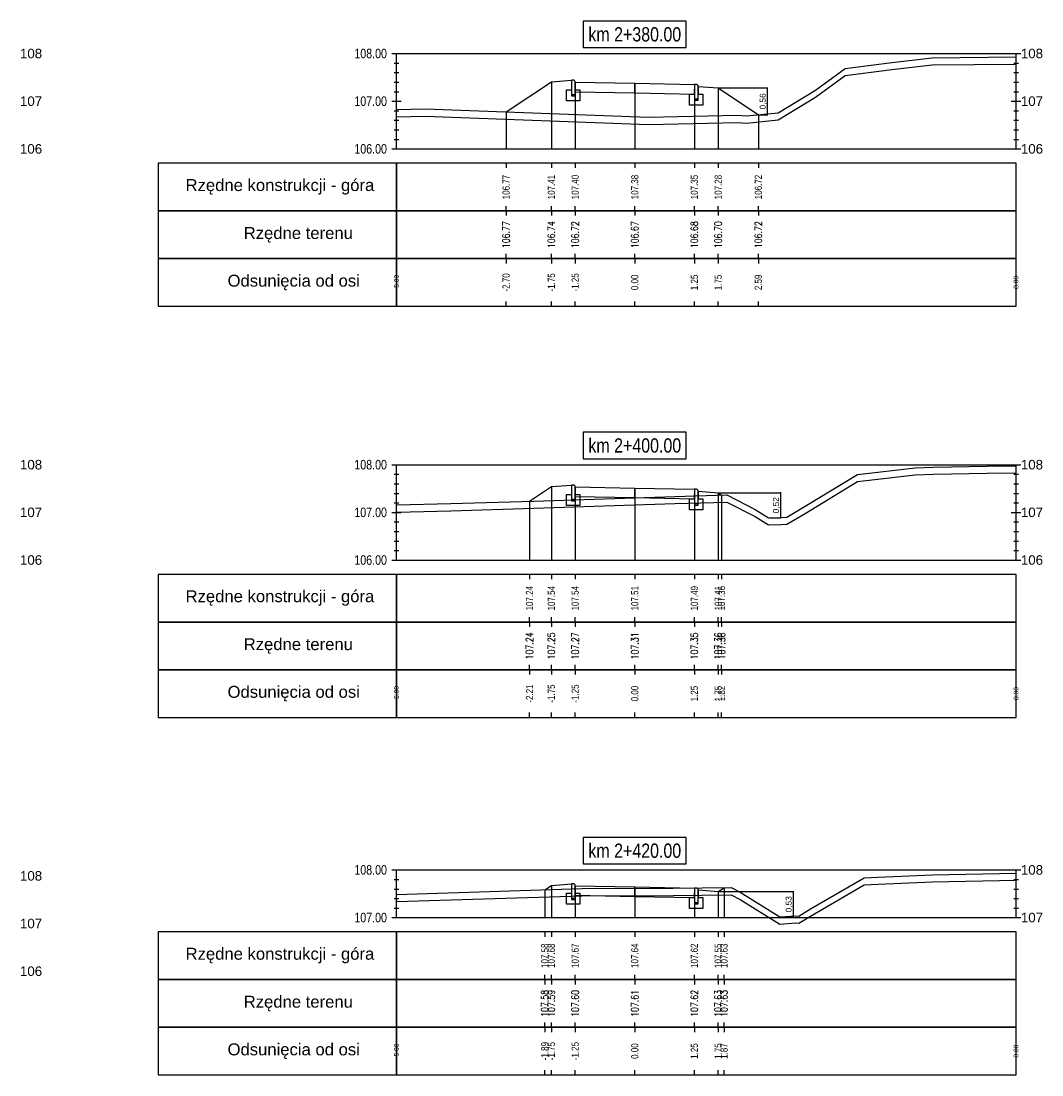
# Model space of a CAD drawing. Extents: x 7537626 to 7538805, y 5722894 to 5725486.
# Tile 24 of 90: x 7538135 to 7538156, y 5725387 to 5725409. Entities that reach past the tile are written whole.
import ezdxf

# ---------------------------------------------------------------- set-up
doc = ezdxf.new("R2010")
doc.units = 0
doc.header["$PDMODE"] = 35
doc.header["$PDSIZE"] = 0.3
for name, color, linetype in [('C-DROGI-PROFILE', 7, 'Continuous'), ('C-DROGI-PROFILE-ETYKIETY', 7, 'Continuous'), ('C-DROGI-PRZEKROJE-ETYKIETY', 7, 'Continuous'), ('C-POPRZECZKA-przekrój', 2, 'Continuous'), ('C-POPRZECZKA-widok', 1, 'Continuous')]:
    doc.layers.add(name, color=color, linetype=linetype)
for name, color, linetype, true_color in [('C-humus', 7, 'Continuous', 0x003df5), ('C-Teren', 7, 'Continuous', 0x005716), ('poprzeczki', 7, 'Continuous', 0x0000d6)]:
    doc.layers.add(name, color=color, linetype=linetype, true_color=true_color)
doc.styles.add('2mm08', font='arial.ttf', dxfattribs={"width": 0.8})
doc.styles.add('opis_50', font='arial.ttf', dxfattribs={"height": 0.125})
doc.styles.get("Standard").update_dxf_attribs({"font": 'arial.ttf'})
doc.dimstyles.new('OPIS_50', dxfattribs={"dimscale": 0.5, "dimtxt": 0.125, "dimasz": 0.25, "dimexe": 0.1, "dimexo": 0.15, "dimgap": 0.1, "dimtad": 1, "dimzin": 0, "dimtxsty": 'opis_50', "dimblk": 'ARCHTICK', "dimcen": 0.15, "dimdle": 0.1, "dimaunit": 2, "dimadec": 4, "dimazin": 0, "dimtfac": 1, "dimtmove": 0, "dimatfit": 3, "dimfxl": 1, "dimarcsym": 0})

# ---------------------------------------------------------------- blocks, each defined once
blk = doc.blocks.new('_ArchTick')
at = {"color": 0, "linetype": 'ByBlock', "const_width": 0.15}
blk.add_lwpolyline([(-0.5, -0.5), (0.5, 0.5)], dxfattribs=at)
blk = doc.blocks.new('*D118')
at = {"layer": 'Defpoints', "color": 0, "transparency": 16777216}
for p in [(7538149.601, 5725407.609), (7538150.444, 5725407.047), (7538150.632, 5725407.047)]:
    blk.add_point(p, dxfattribs=at)
at = {"layer": 'poprzeczki', "color": 0, "lineweight": -2, "transparency": 16777216}
for p, q in [((7538149.616, 5725407.609), (7538150.642, 5725407.609)), ((7538150.632, 5725407.619), (7538150.632, 5725407.037)), ((7538150.459, 5725407.047), (7538150.642, 5725407.047))]:
    blk.add_line(p, q, dxfattribs=at)
at = {"layer": 'poprzeczki', "color": 0, "lineweight": -2, "transparency": 16777216, "xscale": 0.025, "yscale": 0.025, "zscale": 0.025}
for p, rotation in [((7538150.632, 5725407.609), 90), ((7538150.632, 5725407.047), 270)]:
    blk.add_blockref('_ArchTick', p, dxfattribs=dict(at, rotation=rotation))
at = {"layer": 'poprzeczki', "color": 0, "transparency": 16777216, "insert": (7538150.547, 5725407.328), "char_height": 0.125, "attachment_point": 5, "rotation": 90, "style": 'opis_50'}
blk.add_mtext('0,56', dxfattribs=at)
blk = doc.blocks.new('*D119')
at = {"layer": 'Defpoints', "color": 0, "transparency": 16777216}
for p in [(7538149.601, 5725399.118), (7538150.659, 5725398.594), (7538150.91, 5725398.594)]:
    blk.add_point(p, dxfattribs=at)
at = {"layer": 'poprzeczki', "color": 0, "lineweight": -2, "transparency": 16777216}
for p, q in [((7538149.616, 5725399.118), (7538150.92, 5725399.118)), ((7538150.91, 5725399.128), (7538150.91, 5725398.584)), ((7538150.674, 5725398.594), (7538150.92, 5725398.594))]:
    blk.add_line(p, q, dxfattribs=at)
at = {"layer": 'poprzeczki', "color": 0, "lineweight": -2, "transparency": 16777216, "xscale": 0.025, "yscale": 0.025, "zscale": 0.025}
for p, rotation in [((7538150.91, 5725399.118), 90), ((7538150.91, 5725398.594), 270)]:
    blk.add_blockref('_ArchTick', p, dxfattribs=dict(at, rotation=rotation))
at = {"layer": 'poprzeczki', "color": 0, "transparency": 16777216, "insert": (7538150.825, 5725398.856), "char_height": 0.125, "attachment_point": 5, "rotation": 90, "style": 'opis_50'}
blk.add_mtext('0,52', dxfattribs=at)
blk = doc.blocks.new('*D120')
at = {"layer": 'Defpoints', "color": 0, "transparency": 16777216}
for p in [(7538149.601, 5725390.752), (7538150.891, 5725390.22), (7538151.175, 5725390.22)]:
    blk.add_point(p, dxfattribs=at)
at = {"layer": 'poprzeczki', "color": 0, "lineweight": -2, "transparency": 16777216}
for p, q in [((7538149.616, 5725390.752), (7538151.185, 5725390.752)), ((7538151.175, 5725390.762), (7538151.175, 5725390.21)), ((7538150.906, 5725390.22), (7538151.185, 5725390.22))]:
    blk.add_line(p, q, dxfattribs=at)
at = {"layer": 'poprzeczki', "color": 0, "lineweight": -2, "transparency": 16777216, "xscale": 0.025, "yscale": 0.025, "zscale": 0.025}
for p, rotation in [((7538151.175, 5725390.752), 90), ((7538151.175, 5725390.22), 270)]:
    blk.add_blockref('_ArchTick', p, dxfattribs=dict(at, rotation=rotation))
at = {"layer": 'poprzeczki', "color": 0, "transparency": 16777216, "insert": (7538151.09, 5725390.486), "char_height": 0.125, "attachment_point": 5, "rotation": 90, "style": 'opis_50'}
blk.add_mtext('0,53', dxfattribs=at)

msp = doc.modelspace()

# ---------------------------------------------------------------- linework, layer by layer
at = {"layer": 'C-DROGI-PROFILE', "color": 7, "linetype": 'Continuous', "lineweight": -3}
for p, q in [((7538145.151, 5725406.031), (7538145.151, 5725405.931)), ((7538146.101, 5725406.031), (7538146.101, 5725405.931)), ((7538146.601, 5725406.031), (7538146.601, 5725405.931)), ((7538147.851, 5725406.031), (7538147.851, 5725405.931)), ((7538149.101, 5725406.031), (7538149.101, 5725405.931)), ((7538149.601, 5725406.031), (7538149.601, 5725405.931)), ((7538150.444, 5725406.031), (7538150.444, 5725405.931)), ((7538145.151, 5725405.031), (7538145.151, 5725405.131)), ((7538146.101, 5725405.031), (7538146.101, 5725405.131)), ((7538146.601, 5725405.031), (7538146.601, 5725405.131)), ((7538147.851, 5725405.031), (7538147.851, 5725405.131)), ((7538149.101, 5725405.031), (7538149.101, 5725405.131)), ((7538149.601, 5725405.031), (7538149.601, 5725405.131)), ((7538150.444, 5725405.031), (7538150.444, 5725405.131)), ((7538145.151, 5725405.031), (7538145.151, 5725404.931)), ((7538146.101, 5725405.031), (7538146.101, 5725404.931)), ((7538146.601, 5725405.031), (7538146.601, 5725404.931)), ((7538147.851, 5725405.031), (7538147.851, 5725404.931)), ((7538149.101, 5725405.031), (7538149.101, 5725404.931)), ((7538149.601, 5725405.031), (7538149.601, 5725404.931)), ((7538150.444, 5725405.031), (7538150.444, 5725404.931)), ((7538145.151, 5725404.031), (7538145.151, 5725404.131)), ((7538145.151, 5725404.031), (7538145.151, 5725403.931)), ((7538146.101, 5725404.031), (7538146.101, 5725404.131)), ((7538146.101, 5725404.031), (7538146.101, 5725403.931)), ((7538146.601, 5725404.031), (7538146.601, 5725404.131)), ((7538146.601, 5725404.031), (7538146.601, 5725403.931)), ((7538147.851, 5725404.031), (7538147.851, 5725404.131)), ((7538147.851, 5725404.031), (7538147.851, 5725403.931)), ((7538149.101, 5725404.031), (7538149.101, 5725404.131)), ((7538149.101, 5725404.031), (7538149.101, 5725403.931)), ((7538149.601, 5725404.031), (7538149.601, 5725404.131)), ((7538149.601, 5725404.031), (7538149.601, 5725403.931)), ((7538150.444, 5725404.031), (7538150.444, 5725404.131)), ((7538150.444, 5725404.031), (7538150.444, 5725403.931)), ((7538145.151, 5725403.031), (7538145.151, 5725403.131)), ((7538146.101, 5725403.031), (7538146.101, 5725403.131)), ((7538146.601, 5725403.031), (7538146.601, 5725403.131)), ((7538147.851, 5725403.031), (7538147.851, 5725403.131)), ((7538149.101, 5725403.031), (7538149.101, 5725403.131)), ((7538149.601, 5725403.031), (7538149.601, 5725403.131)), ((7538150.444, 5725403.031), (7538150.444, 5725403.131)), ((7538145.642, 5725397.406), (7538145.642, 5725397.306)), ((7538146.101, 5725397.406), (7538146.101, 5725397.306)), ((7538146.601, 5725397.406), (7538146.601, 5725397.306)), ((7538147.851, 5725397.406), (7538147.851, 5725397.306)), ((7538149.101, 5725397.406), (7538149.101, 5725397.306)), ((7538149.601, 5725397.406), (7538149.601, 5725397.306)), ((7538149.671, 5725397.406), (7538149.671, 5725397.306)), ((7538145.642, 5725396.406), (7538145.642, 5725396.506)), ((7538146.101, 5725396.406), (7538146.101, 5725396.506)), ((7538146.601, 5725396.406), (7538146.601, 5725396.506)), ((7538147.851, 5725396.406), (7538147.851, 5725396.506)), ((7538149.101, 5725396.406), (7538149.101, 5725396.506)), ((7538149.601, 5725396.406), (7538149.601, 5725396.506)), ((7538149.671, 5725396.406), (7538149.671, 5725396.506)), ((7538145.642, 5725396.406), (7538145.642, 5725396.306)), ((7538146.101, 5725396.406), (7538146.101, 5725396.306)), ((7538146.601, 5725396.406), (7538146.601, 5725396.306)), ((7538147.851, 5725396.406), (7538147.851, 5725396.306)), ((7538149.101, 5725396.406), (7538149.101, 5725396.306)), ((7538149.601, 5725396.406), (7538149.601, 5725396.306)), ((7538149.671, 5725396.406), (7538149.671, 5725396.306)), ((7538145.642, 5725395.406), (7538145.642, 5725395.506)), ((7538145.642, 5725395.406), (7538145.642, 5725395.306)), ((7538146.101, 5725395.406), (7538146.101, 5725395.506)), ((7538146.101, 5725395.406), (7538146.101, 5725395.306)), ((7538146.601, 5725395.406), (7538146.601, 5725395.506)), ((7538146.601, 5725395.406), (7538146.601, 5725395.306)), ((7538147.851, 5725395.406), (7538147.851, 5725395.506)), ((7538147.851, 5725395.406), (7538147.851, 5725395.306)), ((7538149.101, 5725395.406), (7538149.101, 5725395.506)), ((7538149.101, 5725395.406), (7538149.101, 5725395.306)), ((7538149.601, 5725395.406), (7538149.601, 5725395.506)), ((7538149.601, 5725395.406), (7538149.601, 5725395.306)), ((7538149.671, 5725395.406), (7538149.671, 5725395.506)), ((7538149.671, 5725395.406), (7538149.671, 5725395.306)), ((7538145.642, 5725394.406), (7538145.642, 5725394.506)), ((7538146.101, 5725394.406), (7538146.101, 5725394.506)), ((7538146.601, 5725394.406), (7538146.601, 5725394.506)), ((7538147.851, 5725394.406), (7538147.851, 5725394.506)), ((7538149.101, 5725394.406), (7538149.101, 5725394.506)), ((7538149.601, 5725394.406), (7538149.601, 5725394.506)), ((7538149.671, 5725394.406), (7538149.671, 5725394.506)), ((7538145.963, 5725389.906), (7538145.963, 5725389.806)), ((7538146.101, 5725389.906), (7538146.101, 5725389.806)), ((7538146.601, 5725389.906), (7538146.601, 5725389.806)), ((7538147.851, 5725389.906), (7538147.851, 5725389.806)), ((7538149.101, 5725389.906), (7538149.101, 5725389.806)), ((7538149.601, 5725389.906), (7538149.601, 5725389.806)), ((7538149.724, 5725389.906), (7538149.724, 5725389.806)), ((7538145.963, 5725388.906), (7538145.963, 5725389.006)), ((7538145.963, 5725388.906), (7538145.963, 5725388.806)), ((7538146.101, 5725388.906), (7538146.101, 5725389.006)), ((7538146.101, 5725388.906), (7538146.101, 5725388.806)), ((7538146.601, 5725388.906), (7538146.601, 5725389.006)), ((7538146.601, 5725388.906), (7538146.601, 5725388.806)), ((7538147.851, 5725388.906), (7538147.851, 5725389.006)), ((7538147.851, 5725388.906), (7538147.851, 5725388.806)), ((7538149.101, 5725388.906), (7538149.101, 5725389.006)), ((7538149.101, 5725388.906), (7538149.101, 5725388.806)), ((7538149.601, 5725388.906), (7538149.601, 5725389.006)), ((7538149.601, 5725388.906), (7538149.601, 5725388.806)), ((7538149.724, 5725388.906), (7538149.724, 5725389.006)), ((7538149.724, 5725388.906), (7538149.724, 5725388.806)), ((7538145.963, 5725387.906), (7538145.963, 5725388.006)), ((7538145.963, 5725387.906), (7538145.963, 5725387.806)), ((7538146.101, 5725387.906), (7538146.101, 5725388.006)), ((7538146.101, 5725387.906), (7538146.101, 5725387.806)), ((7538146.601, 5725387.906), (7538146.601, 5725388.006)), ((7538146.601, 5725387.906), (7538146.601, 5725387.806)), ((7538147.851, 5725387.906), (7538147.851, 5725388.006)), ((7538147.851, 5725387.906), (7538147.851, 5725387.806)), ((7538149.101, 5725387.906), (7538149.101, 5725388.006)), ((7538149.101, 5725387.906), (7538149.101, 5725387.806)), ((7538149.601, 5725387.906), (7538149.601, 5725388.006)), ((7538149.601, 5725387.906), (7538149.601, 5725387.806)), ((7538149.724, 5725387.906), (7538149.724, 5725388.006)), ((7538149.724, 5725387.906), (7538149.724, 5725387.806)), ((7538145.963, 5725386.906), (7538145.963, 5725387.006)), ((7538146.101, 5725386.906), (7538146.101, 5725387.006)), ((7538146.601, 5725386.906), (7538146.601, 5725387.006)), ((7538147.851, 5725386.906), (7538147.851, 5725387.006)), ((7538149.101, 5725386.906), (7538149.101, 5725387.006)), ((7538149.601, 5725386.906), (7538149.601, 5725387.006)), ((7538149.724, 5725386.906), (7538149.724, 5725387.006))]:
    msp.add_line(p, q, dxfattribs=at)
at = {"layer": 'C-DROGI-PROFILE', "color": 1, "linetype": 'Continuous', "lineweight": -3}
for points in [[(7538142.851, 5725405.031), (7538142.851, 5725406.031), (7538137.851, 5725406.031), (7538137.851, 5725405.031)], [(7538142.851, 5725405.031), (7538155.851, 5725405.031), (7538155.851, 5725406.031), (7538142.851, 5725406.031)], [(7538142.851, 5725404.031), (7538142.851, 5725405.031), (7538137.851, 5725405.031), (7538137.851, 5725404.031)], [(7538142.851, 5725404.031), (7538155.851, 5725404.031), (7538155.851, 5725405.031), (7538142.851, 5725405.031)], [(7538142.851, 5725403.031), (7538142.851, 5725404.031), (7538137.851, 5725404.031), (7538137.851, 5725403.031)], [(7538142.851, 5725403.031), (7538155.851, 5725403.031), (7538155.851, 5725404.031), (7538142.851, 5725404.031)], [(7538142.851, 5725396.406), (7538142.851, 5725397.406), (7538137.851, 5725397.406), (7538137.851, 5725396.406)], [(7538142.851, 5725396.406), (7538155.851, 5725396.406), (7538155.851, 5725397.406), (7538142.851, 5725397.406)], [(7538142.851, 5725395.406), (7538142.851, 5725396.406), (7538137.851, 5725396.406), (7538137.851, 5725395.406)], [(7538142.851, 5725395.406), (7538155.851, 5725395.406), (7538155.851, 5725396.406), (7538142.851, 5725396.406)], [(7538142.851, 5725394.406), (7538142.851, 5725395.406), (7538137.851, 5725395.406), (7538137.851, 5725394.406)], [(7538142.851, 5725394.406), (7538155.851, 5725394.406), (7538155.851, 5725395.406), (7538142.851, 5725395.406)], [(7538142.851, 5725388.906), (7538142.851, 5725389.906), (7538137.851, 5725389.906), (7538137.851, 5725388.906)], [(7538142.851, 5725388.906), (7538155.851, 5725388.906), (7538155.851, 5725389.906), (7538142.851, 5725389.906)], [(7538142.851, 5725387.906), (7538142.851, 5725388.906), (7538137.851, 5725388.906), (7538137.851, 5725387.906)], [(7538142.851, 5725387.906), (7538155.851, 5725387.906), (7538155.851, 5725388.906), (7538142.851, 5725388.906)], [(7538142.851, 5725386.906), (7538142.851, 5725387.906), (7538137.851, 5725387.906), (7538137.851, 5725386.906)], [(7538142.851, 5725386.906), (7538155.851, 5725386.906), (7538155.851, 5725387.906), (7538142.851, 5725387.906)]]:
    msp.add_3dface(points, dxfattribs=at)
at = {"layer": 'C-DROGI-PRZEKROJE-ETYKIETY', "color": 1, "linetype": 'Continuous', "lineweight": -3}
for p, q in [((7538146.101, 5725407.739), (7538146.101, 5725406.331)), ((7538146.601, 5725407.732), (7538146.601, 5725406.331)), ((7538147.851, 5725407.707), (7538147.851, 5725406.331)), ((7538149.101, 5725407.682), (7538149.101, 5725406.331)), ((7538149.601, 5725407.609), (7538149.601, 5725406.331)), ((7538145.151, 5725407.106), (7538145.151, 5725406.331)), ((7538150.444, 5725407.047), (7538150.444, 5725406.331)), ((7538146.101, 5725399.248), (7538146.101, 5725397.706)), ((7538146.601, 5725399.241), (7538146.601, 5725397.706)), ((7538147.851, 5725399.216), (7538147.851, 5725397.706)), ((7538149.101, 5725399.191), (7538149.101, 5725397.706)), ((7538149.601, 5725399.118), (7538149.601, 5725397.706)), ((7538145.642, 5725398.942), (7538145.642, 5725397.706)), ((7538149.671, 5725399.071), (7538149.671, 5725397.706)), ((7538145.963, 5725390.79), (7538145.963, 5725390.206)), ((7538146.101, 5725390.882), (7538146.101, 5725390.206)), ((7538146.601, 5725390.876), (7538146.601, 5725390.206)), ((7538147.851, 5725390.851), (7538147.851, 5725390.206)), ((7538149.101, 5725390.826), (7538149.101, 5725390.206)), ((7538149.601, 5725390.752), (7538149.601, 5725390.206)), ((7538149.724, 5725390.834), (7538149.724, 5725390.206))]:
    msp.add_line(p, q, dxfattribs=at)
at = {"layer": 'C-humus'}
for p, q in [((7538152.268, 5725407.871), (7538153.241, 5725407.996)), ((7538153.241, 5725407.996), (7538154.088, 5725408.092)), ((7538154.088, 5725408.092), (7538155.851, 5725408.11)), ((7538151.645, 5725407.416), (7538152.268, 5725407.871)), ((7538150.86, 5725406.939), (7538151.645, 5725407.416)), ((7538142.851, 5725407.005), (7538143.453, 5725407.019)), ((7538143.453, 5725407.019), (7538148.139, 5725406.844)), ((7538148.139, 5725406.844), (7538150.006, 5725406.886)), ((7538150.006, 5725406.886), (7538150.199, 5725406.872)), ((7538150.199, 5725406.872), (7538150.86, 5725406.939)), ((7538154.12, 5725399.507), (7538155.241, 5725399.529)), ((7538155.241, 5725399.529), (7538155.851, 5725399.535)), ((7538151.425, 5725398.685), (7538152.525, 5725399.353)), ((7538152.525, 5725399.353), (7538153.734, 5725399.491)), ((7538153.734, 5725399.491), (7538154.12, 5725399.507)), ((7538145.736, 5725398.795), (7538148.692, 5725398.892)), ((7538148.692, 5725398.892), (7538149.784, 5725398.924)), ((7538149.784, 5725398.924), (7538150.38, 5725398.619)), ((7538142.851, 5725398.714), (7538143.991, 5725398.74)), ((7538143.991, 5725398.74), (7538145.736, 5725398.795)), ((7538151.039, 5725398.459), (7538151.425, 5725398.685)), ((7538150.38, 5725398.619), (7538150.659, 5725398.444)), ((7538150.659, 5725398.444), (7538150.924, 5725398.451)), ((7538150.924, 5725398.451), (7538151.039, 5725398.459)), ((7538152.661, 5725390.893), (7538152.956, 5725390.908)), ((7538152.956, 5725390.908), (7538154.1, 5725390.956)), ((7538154.1, 5725390.956), (7538155.851, 5725390.991)), ((7538148.658, 5725390.673), (7538149.876, 5725390.686)), ((7538149.876, 5725390.686), (7538150.065, 5725390.588)), ((7538151.54, 5725390.237), (7538152.661, 5725390.893)), ((7538142.851, 5725390.541), (7538146.745, 5725390.665)), ((7538146.745, 5725390.665), (7538148.658, 5725390.673)), ((7538150.065, 5725390.588), (7538150.891, 5725390.07)), ((7538151.291, 5725390.087), (7538151.54, 5725390.237)), ((7538150.891, 5725390.07), (7538151.229, 5725390.094)), ((7538151.229, 5725390.094), (7538151.291, 5725390.087))]:
    msp.add_line(p, q, dxfattribs=at)
at = {"layer": 'C-POPRZECZKA-przekrój', "color": 2, "linetype": 'Continuous', "lineweight": -3}
for p, q in [((7538145.151, 5725407.106), (7538146.101, 5725407.739)), ((7538146.101, 5725407.739), (7538146.521, 5725407.772)), ((7538146.561, 5725407.772), (7538146.521, 5725407.772)), ((7538146.521, 5725407.772), (7538146.521, 5725407.442)), ((7538146.566, 5725407.772), (7538146.561, 5725407.772)), ((7538146.575, 5725407.77), (7538146.566, 5725407.772)), ((7538146.583, 5725407.765), (7538146.575, 5725407.77)), ((7538146.589, 5725407.761), (7538146.583, 5725407.765)), ((7538146.593, 5725407.755), (7538146.589, 5725407.761)), ((7538146.598, 5725407.748), (7538146.593, 5725407.755)), ((7538146.6, 5725407.74), (7538146.598, 5725407.748)), ((7538146.601, 5725407.732), (7538146.6, 5725407.74)), ((7538146.601, 5725407.732), (7538147.851, 5725407.707)), ((7538146.601, 5725407.732), (7538146.602, 5725407.532)), ((7538146.601, 5725407.442), (7538146.601, 5725407.732)), ((7538146.601, 5725407.732), (7538146.601, 5725407.572)), ((7538147.851, 5725407.507), (7538147.851, 5725407.707)), ((7538147.851, 5725407.707), (7538149.101, 5725407.682)), ((7538146.421, 5725407.342), (7538146.421, 5725407.572)), ((7538146.421, 5725407.572), (7538146.521, 5725407.572)), ((7538146.521, 5725407.572), (7538146.521, 5725407.472)), ((7538146.601, 5725407.572), (7538146.701, 5725407.572)), ((7538146.602, 5725407.532), (7538147.851, 5725407.507)), ((7538146.701, 5725407.572), (7538146.701, 5725407.342)), ((7538147.851, 5725407.507), (7538149.1, 5725407.482)), ((7538149.001, 5725407.252), (7538149.001, 5725407.482)), ((7538149.001, 5725407.482), (7538149.101, 5725407.482)), ((7538149.101, 5725407.682), (7538149.1, 5725407.482)), ((7538149.141, 5725407.682), (7538149.101, 5725407.682)), ((7538149.101, 5725407.682), (7538149.101, 5725407.352)), ((7538149.101, 5725407.482), (7538149.101, 5725407.382)), ((7538149.146, 5725407.682), (7538149.141, 5725407.682)), ((7538149.155, 5725407.68), (7538149.146, 5725407.682)), ((7538149.163, 5725407.675), (7538149.155, 5725407.68)), ((7538149.169, 5725407.671), (7538149.163, 5725407.675)), ((7538149.173, 5725407.665), (7538149.169, 5725407.671)), ((7538149.178, 5725407.658), (7538149.173, 5725407.665)), ((7538149.18, 5725407.65), (7538149.178, 5725407.658)), ((7538149.181, 5725407.642), (7538149.18, 5725407.65)), ((7538149.181, 5725407.352), (7538149.181, 5725407.642)), ((7538149.181, 5725407.642), (7538149.181, 5725407.482)), ((7538149.181, 5725407.642), (7538149.601, 5725407.609)), ((7538149.181, 5725407.482), (7538149.281, 5725407.482)), ((7538149.281, 5725407.482), (7538149.281, 5725407.252)), ((7538149.601, 5725407.609), (7538150.444, 5725407.047)), ((7538146.701, 5725407.342), (7538146.421, 5725407.342)), ((7538146.521, 5725407.472), (7538146.601, 5725407.472)), ((7538146.521, 5725407.442), (7538146.601, 5725407.442)), ((7538149.101, 5725407.382), (7538149.181, 5725407.382)), ((7538149.101, 5725407.352), (7538149.181, 5725407.352)), ((7538149.281, 5725407.252), (7538149.001, 5725407.252)), ((7538145.642, 5725398.942), (7538146.101, 5725399.248)), ((7538146.101, 5725399.248), (7538146.521, 5725399.281)), ((7538146.421, 5725398.851), (7538146.421, 5725399.081)), ((7538146.421, 5725399.081), (7538146.521, 5725399.081)), ((7538146.561, 5725399.281), (7538146.521, 5725399.281)), ((7538146.521, 5725399.281), (7538146.521, 5725398.951)), ((7538146.521, 5725399.081), (7538146.521, 5725398.981)), ((7538146.566, 5725399.281), (7538146.561, 5725399.281)), ((7538146.575, 5725399.279), (7538146.566, 5725399.281)), ((7538146.583, 5725399.275), (7538146.575, 5725399.279)), ((7538146.589, 5725399.27), (7538146.583, 5725399.275)), ((7538146.593, 5725399.264), (7538146.589, 5725399.27)), ((7538146.598, 5725399.257), (7538146.593, 5725399.264)), ((7538146.6, 5725399.249), (7538146.598, 5725399.257)), ((7538146.601, 5725399.241), (7538146.6, 5725399.249)), ((7538146.601, 5725399.241), (7538147.851, 5725399.216)), ((7538146.601, 5725399.241), (7538146.602, 5725399.041)), ((7538146.601, 5725398.951), (7538146.601, 5725399.241)), ((7538146.601, 5725399.241), (7538146.601, 5725399.081)), ((7538146.601, 5725399.081), (7538146.701, 5725399.081)), ((7538146.701, 5725399.081), (7538146.701, 5725398.851)), ((7538147.851, 5725399.016), (7538147.851, 5725399.216)), ((7538147.851, 5725399.216), (7538149.101, 5725399.191)), ((7538149.101, 5725399.191), (7538149.1, 5725398.991)), ((7538149.141, 5725399.191), (7538149.101, 5725399.191)), ((7538149.101, 5725399.191), (7538149.101, 5725398.861)), ((7538149.146, 5725399.191), (7538149.141, 5725399.191)), ((7538149.155, 5725399.189), (7538149.146, 5725399.191)), ((7538149.163, 5725399.185), (7538149.155, 5725399.189)), ((7538149.169, 5725399.18), (7538149.163, 5725399.185)), ((7538149.173, 5725399.174), (7538149.169, 5725399.18)), ((7538149.178, 5725399.167), (7538149.173, 5725399.174)), ((7538149.18, 5725399.159), (7538149.178, 5725399.167)), ((7538149.181, 5725399.151), (7538149.18, 5725399.159)), ((7538149.181, 5725398.861), (7538149.181, 5725399.151)), ((7538149.181, 5725399.151), (7538149.181, 5725398.991)), ((7538149.181, 5725399.151), (7538149.601, 5725399.118)), ((7538149.601, 5725399.118), (7538149.671, 5725399.071)), ((7538146.521, 5725398.981), (7538146.601, 5725398.981)), ((7538146.521, 5725398.951), (7538146.601, 5725398.951)), ((7538146.602, 5725399.041), (7538147.851, 5725399.016)), ((7538147.851, 5725399.016), (7538149.1, 5725398.991)), ((7538149.001, 5725398.761), (7538149.001, 5725398.991)), ((7538149.001, 5725398.991), (7538149.101, 5725398.991)), ((7538149.101, 5725398.991), (7538149.101, 5725398.891)), ((7538149.101, 5725398.891), (7538149.181, 5725398.891)), ((7538149.101, 5725398.861), (7538149.181, 5725398.861)), ((7538149.181, 5725398.991), (7538149.281, 5725398.991)), ((7538149.281, 5725398.991), (7538149.281, 5725398.761)), ((7538146.701, 5725398.851), (7538146.421, 5725398.851)), ((7538149.281, 5725398.761), (7538149.001, 5725398.761)), ((7538146.101, 5725390.882), (7538146.521, 5725390.916)), ((7538146.561, 5725390.916), (7538146.521, 5725390.916)), ((7538146.521, 5725390.916), (7538146.521, 5725390.586)), ((7538146.566, 5725390.915), (7538146.561, 5725390.916)), ((7538146.575, 5725390.913), (7538146.566, 5725390.915)), ((7538146.583, 5725390.909), (7538146.575, 5725390.913)), ((7538146.589, 5725390.904), (7538146.583, 5725390.909)), ((7538146.593, 5725390.899), (7538146.589, 5725390.904)), ((7538146.598, 5725390.891), (7538146.593, 5725390.899)), ((7538145.963, 5725390.79), (7538146.101, 5725390.882)), ((7538146.421, 5725390.486), (7538146.421, 5725390.716)), ((7538146.421, 5725390.716), (7538146.521, 5725390.716)), ((7538146.521, 5725390.716), (7538146.521, 5725390.616)), ((7538146.6, 5725390.883), (7538146.598, 5725390.891)), ((7538146.601, 5725390.876), (7538146.6, 5725390.883)), ((7538146.601, 5725390.876), (7538147.851, 5725390.851)), ((7538146.601, 5725390.876), (7538146.602, 5725390.676)), ((7538146.601, 5725390.586), (7538146.601, 5725390.876)), ((7538146.601, 5725390.876), (7538146.601, 5725390.716)), ((7538146.601, 5725390.716), (7538146.701, 5725390.716)), ((7538146.602, 5725390.676), (7538147.851, 5725390.651)), ((7538146.701, 5725390.716), (7538146.701, 5725390.486)), ((7538147.851, 5725390.651), (7538147.851, 5725390.851)), ((7538147.851, 5725390.851), (7538149.101, 5725390.826)), ((7538149.101, 5725390.826), (7538149.1, 5725390.626)), ((7538149.141, 5725390.826), (7538149.101, 5725390.826)), ((7538149.101, 5725390.826), (7538149.101, 5725390.496)), ((7538149.146, 5725390.825), (7538149.141, 5725390.826)), ((7538149.155, 5725390.823), (7538149.146, 5725390.825)), ((7538149.163, 5725390.819), (7538149.155, 5725390.823)), ((7538149.169, 5725390.814), (7538149.163, 5725390.819)), ((7538149.173, 5725390.809), (7538149.169, 5725390.814)), ((7538149.178, 5725390.801), (7538149.173, 5725390.809)), ((7538149.18, 5725390.793), (7538149.178, 5725390.801)), ((7538149.181, 5725390.786), (7538149.18, 5725390.793)), ((7538149.181, 5725390.496), (7538149.181, 5725390.786)), ((7538149.181, 5725390.786), (7538149.181, 5725390.626)), ((7538149.181, 5725390.786), (7538149.601, 5725390.752)), ((7538149.601, 5725390.752), (7538149.724, 5725390.834)), ((7538146.701, 5725390.486), (7538146.421, 5725390.486)), ((7538146.521, 5725390.616), (7538146.601, 5725390.616)), ((7538146.521, 5725390.586), (7538146.601, 5725390.586)), ((7538147.851, 5725390.651), (7538149.1, 5725390.626)), ((7538149.001, 5725390.396), (7538149.001, 5725390.626)), ((7538149.001, 5725390.626), (7538149.101, 5725390.626)), ((7538149.101, 5725390.626), (7538149.101, 5725390.526)), ((7538149.101, 5725390.526), (7538149.181, 5725390.526)), ((7538149.101, 5725390.496), (7538149.181, 5725390.496)), ((7538149.181, 5725390.626), (7538149.281, 5725390.626)), ((7538149.281, 5725390.626), (7538149.281, 5725390.396)), ((7538149.281, 5725390.396), (7538149.001, 5725390.396))]:
    msp.add_line(p, q, dxfattribs=at)
at = {"layer": 'C-POPRZECZKA-widok', "color": 1, "linetype": 'Continuous', "lineweight": -3}
for p, q in [((7538142.751, 5725408.331), (7538155.951, 5725408.331)), ((7538142.851, 5725406.331), (7538142.851, 5725408.331)), ((7538155.851, 5725406.331), (7538155.851, 5725408.331)), ((7538142.801, 5725408.131), (7538142.901, 5725408.131)), ((7538142.801, 5725407.931), (7538142.901, 5725407.931)), ((7538155.801, 5725408.131), (7538155.901, 5725408.131)), ((7538155.801, 5725407.931), (7538155.901, 5725407.931)), ((7538142.801, 5725407.731), (7538142.901, 5725407.731)), ((7538155.801, 5725407.731), (7538155.901, 5725407.731)), ((7538142.801, 5725407.531), (7538142.901, 5725407.531)), ((7538155.801, 5725407.531), (7538155.901, 5725407.531)), ((7538142.751, 5725407.331), (7538142.951, 5725407.331)), ((7538142.801, 5725407.331), (7538142.901, 5725407.331)), ((7538155.751, 5725407.331), (7538155.951, 5725407.331)), ((7538155.801, 5725407.331), (7538155.901, 5725407.331)), ((7538142.801, 5725407.131), (7538142.901, 5725407.131)), ((7538155.801, 5725407.131), (7538155.901, 5725407.131)), ((7538142.801, 5725406.931), (7538142.901, 5725406.931)), ((7538155.801, 5725406.931), (7538155.901, 5725406.931)), ((7538142.801, 5725406.731), (7538142.901, 5725406.731)), ((7538155.801, 5725406.731), (7538155.901, 5725406.731)), ((7538142.801, 5725406.531), (7538142.901, 5725406.531)), ((7538155.801, 5725406.531), (7538155.901, 5725406.531)), ((7538142.751, 5725406.331), (7538155.951, 5725406.331)), ((7538142.751, 5725399.706), (7538155.951, 5725399.706)), ((7538142.851, 5725397.706), (7538142.851, 5725399.706)), ((7538155.851, 5725397.706), (7538155.851, 5725399.706)), ((7538142.801, 5725399.506), (7538142.901, 5725399.506)), ((7538142.801, 5725399.306), (7538142.901, 5725399.306)), ((7538155.801, 5725399.506), (7538155.901, 5725399.506)), ((7538155.801, 5725399.306), (7538155.901, 5725399.306)), ((7538142.801, 5725399.106), (7538142.901, 5725399.106)), ((7538155.801, 5725399.106), (7538155.901, 5725399.106)), ((7538142.801, 5725398.906), (7538142.901, 5725398.906)), ((7538155.801, 5725398.906), (7538155.901, 5725398.906)), ((7538142.751, 5725398.706), (7538142.951, 5725398.706)), ((7538142.801, 5725398.706), (7538142.901, 5725398.706)), ((7538155.751, 5725398.706), (7538155.951, 5725398.706)), ((7538155.801, 5725398.706), (7538155.901, 5725398.706)), ((7538142.801, 5725398.506), (7538142.901, 5725398.506)), ((7538155.801, 5725398.506), (7538155.901, 5725398.506)), ((7538142.801, 5725398.306), (7538142.901, 5725398.306)), ((7538155.801, 5725398.306), (7538155.901, 5725398.306)), ((7538142.801, 5725398.106), (7538142.901, 5725398.106)), ((7538155.801, 5725398.106), (7538155.901, 5725398.106)), ((7538142.801, 5725397.906), (7538142.901, 5725397.906)), ((7538155.801, 5725397.906), (7538155.901, 5725397.906)), ((7538142.751, 5725397.706), (7538155.951, 5725397.706)), ((7538142.751, 5725391.206), (7538155.951, 5725391.206)), ((7538142.851, 5725390.206), (7538142.851, 5725391.206)), ((7538155.851, 5725390.206), (7538155.851, 5725391.206)), ((7538142.801, 5725391.006), (7538142.901, 5725391.006)), ((7538155.801, 5725391.006), (7538155.901, 5725391.006)), ((7538142.801, 5725390.806), (7538142.901, 5725390.806)), ((7538155.801, 5725390.806), (7538155.901, 5725390.806)), ((7538142.801, 5725390.606), (7538142.901, 5725390.606)), ((7538155.801, 5725390.606), (7538155.901, 5725390.606)), ((7538142.801, 5725390.406), (7538142.901, 5725390.406)), ((7538155.801, 5725390.406), (7538155.901, 5725390.406)), ((7538142.751, 5725390.206), (7538155.951, 5725390.206))]:
    msp.add_line(p, q, dxfattribs=at)
at = {"layer": 'C-POPRZECZKA-widok', "color": 3, "linetype": 'Continuous', "lineweight": -3}
for points in [[(7538146.771, 5725408.456), (7538148.93, 5725408.456), (7538148.93, 5725409.013), (7538146.771, 5725409.013)], [(7538146.771, 5725399.831), (7538148.93, 5725399.831), (7538148.93, 5725400.388), (7538146.771, 5725400.388)], [(7538146.771, 5725391.331), (7538148.93, 5725391.331), (7538148.93, 5725391.888), (7538146.771, 5725391.888)]]:
    msp.add_3dface(points, dxfattribs=at)
at = {"layer": 'C-Teren'}
for p, q in [((7538152.268, 5725408.021), (7538153.241, 5725408.146)), ((7538153.241, 5725408.146), (7538154.088, 5725408.242)), ((7538154.088, 5725408.242), (7538155.851, 5725408.26)), ((7538151.645, 5725407.566), (7538152.268, 5725408.021)), ((7538150.86, 5725407.089), (7538151.645, 5725407.566)), ((7538142.851, 5725407.155), (7538143.453, 5725407.169)), ((7538143.453, 5725407.169), (7538148.139, 5725406.994)), ((7538148.139, 5725406.994), (7538150.006, 5725407.036)), ((7538150.006, 5725407.036), (7538150.199, 5725407.022)), ((7538150.199, 5725407.022), (7538150.86, 5725407.089)), ((7538152.525, 5725399.503), (7538153.734, 5725399.641)), ((7538153.734, 5725399.641), (7538154.12, 5725399.657)), ((7538154.12, 5725399.657), (7538155.241, 5725399.679)), ((7538155.241, 5725399.679), (7538155.851, 5725399.685)), ((7538151.425, 5725398.835), (7538152.525, 5725399.503)), ((7538142.851, 5725398.864), (7538143.991, 5725398.89)), ((7538143.991, 5725398.89), (7538145.736, 5725398.945)), ((7538145.736, 5725398.945), (7538148.692, 5725399.042)), ((7538148.692, 5725399.042), (7538149.784, 5725399.074)), ((7538149.784, 5725399.074), (7538150.38, 5725398.769)), ((7538150.38, 5725398.769), (7538150.659, 5725398.594)), ((7538151.039, 5725398.609), (7538151.425, 5725398.835)), ((7538150.659, 5725398.594), (7538150.924, 5725398.601)), ((7538150.924, 5725398.601), (7538151.039, 5725398.609)), ((7538154.1, 5725391.106), (7538155.851, 5725391.141)), ((7538151.54, 5725390.387), (7538152.661, 5725391.043)), ((7538152.661, 5725391.043), (7538152.956, 5725391.058)), ((7538152.956, 5725391.058), (7538154.1, 5725391.106)), ((7538142.851, 5725390.691), (7538146.745, 5725390.815)), ((7538146.745, 5725390.815), (7538148.658, 5725390.823)), ((7538148.658, 5725390.823), (7538149.876, 5725390.836)), ((7538149.876, 5725390.836), (7538150.065, 5725390.738)), ((7538150.065, 5725390.738), (7538150.891, 5725390.22)), ((7538150.891, 5725390.22), (7538151.229, 5725390.244)), ((7538151.229, 5725390.244), (7538151.291, 5725390.237)), ((7538151.291, 5725390.237), (7538151.54, 5725390.387))]:
    msp.add_line(p, q, dxfattribs=at)

# ---------------------------------------------------------------- texts
at = {"layer": 'C-DROGI-PROFILE', "color": 2}
for s, p in [('Rzędne konstrukcji - góra', (7538138.426, 5725405.448)), ('Rzędne terenu', (7538139.646, 5725404.442)), ('Odsunięcia od osi', (7538139.307, 5725403.442)), ('Rzędne konstrukcji - góra', (7538138.426, 5725396.823)), ('Rzędne terenu', (7538139.646, 5725395.817)), ('Odsunięcia od osi', (7538139.307, 5725394.817)), ('Rzędne konstrukcji - góra', (7538138.426, 5725389.323)), ('Rzędne terenu', (7538139.646, 5725388.317)), ('Odsunięcia od osi', (7538139.307, 5725387.317))]:
    msp.add_text(s, height=0.25, dxfattribs=at).set_placement(p)
at = {"layer": 'C-DROGI-PROFILE-ETYKIETY', "color": 1, "linetype": 'Continuous', "lineweight": -3, "char_height": 0.15, "attachment_point": 5, "rotation": 90, "style": '2mm08'}
for s, insert in [('106.77', (7538145.151, 5725405.531)), ('107.41', (7538146.101, 5725405.531)), ('107.40', (7538146.601, 5725405.531)), ('107.38', (7538147.851, 5725405.531)), ('107.35', (7538149.101, 5725405.531)), ('107.28', (7538149.601, 5725405.531)), ('106.72', (7538150.444, 5725405.531)), ('{\\Fsimplex.shx|c238;106.77}', (7538145.151, 5725404.531)), ('{\\Fsimplex.shx|c238;106.74}', (7538146.101, 5725404.531)), ('{\\Fsimplex.shx|c238;106.72}', (7538146.601, 5725404.531)), ('{\\Fsimplex.shx|c238;106.67}', (7538147.851, 5725404.531)), ('{\\Fsimplex.shx|c238;106.68}', (7538149.101, 5725404.531)), ('{\\Fsimplex.shx|c238;106.70}', (7538149.601, 5725404.531)), ('{\\Fsimplex.shx|c238;106.72}', (7538150.444, 5725404.531)), ('-2.70', (7538145.151, 5725403.531)), ('-1.75', (7538146.101, 5725403.531)), ('-1.25', (7538146.601, 5725403.531)), ('0.00', (7538147.851, 5725403.531)), ('1.25', (7538149.101, 5725403.531)), ('1.75', (7538149.601, 5725403.531)), ('2.59', (7538150.444, 5725403.531)), ('107.24', (7538145.642, 5725396.906)), ('107.54', (7538146.101, 5725396.906)), ('107.54', (7538146.601, 5725396.906)), ('107.51', (7538147.851, 5725396.906)), ('107.49', (7538149.101, 5725396.906)), ('107.41', (7538149.601, 5725396.906)), ('107.36', (7538149.671, 5725396.906)), ('{\\Fsimplex.shx|c238;107.24}', (7538145.642, 5725395.906)), ('{\\Fsimplex.shx|c238;107.25}', (7538146.101, 5725395.906)), ('{\\Fsimplex.shx|c238;107.27}', (7538146.601, 5725395.906)), ('{\\Fsimplex.shx|c238;107.31}', (7538147.851, 5725395.906)), ('{\\Fsimplex.shx|c238;107.35}', (7538149.101, 5725395.906)), ('{\\Fsimplex.shx|c238;107.36}', (7538149.601, 5725395.906)), ('{\\Fsimplex.shx|c238;107.36}', (7538149.671, 5725395.906)), ('-2.21', (7538145.642, 5725394.906)), ('-1.75', (7538146.101, 5725394.906)), ('-1.25', (7538146.601, 5725394.906)), ('0.00', (7538147.851, 5725394.906)), ('1.25', (7538149.101, 5725394.906)), ('1.75', (7538149.601, 5725394.906)), ('1.82', (7538149.671, 5725394.906)), ('107.58', (7538145.963, 5725389.406)), ('107.68', (7538146.101, 5725389.406)), ('107.67', (7538146.601, 5725389.406)), ('107.64', (7538147.851, 5725389.406)), ('107.62', (7538149.101, 5725389.406)), ('107.55', (7538149.601, 5725389.406)), ('107.63', (7538149.724, 5725389.406)), ('{\\Fsimplex.shx|c238;107.58}', (7538145.963, 5725388.406)), ('{\\Fsimplex.shx|c238;107.59}', (7538146.101, 5725388.406)), ('{\\Fsimplex.shx|c238;107.60}', (7538146.601, 5725388.406)), ('{\\Fsimplex.shx|c238;107.61}', (7538147.851, 5725388.406)), ('{\\Fsimplex.shx|c238;107.62}', (7538149.101, 5725388.406)), ('{\\Fsimplex.shx|c238;107.63}', (7538149.601, 5725388.406)), ('{\\Fsimplex.shx|c238;107.63}', (7538149.724, 5725388.406)), ('-1.89', (7538145.963, 5725387.406)), ('-1.75', (7538146.101, 5725387.406)), ('-1.25', (7538146.601, 5725387.406)), ('0.00', (7538147.851, 5725387.406)), ('1.25', (7538149.101, 5725387.406)), ('1.75', (7538149.601, 5725387.406)), ('1.87', (7538149.724, 5725387.406))]:
    msp.add_mtext(s, dxfattribs=dict(at, insert=insert))
at = {"layer": 'C-DROGI-PROFILE-ETYKIETY', "color": 7, "linetype": 'Continuous', "lineweight": -3, "char_height": 0.1, "attachment_point": 5, "rotation": 90, "style": '2mm08'}
for s, insert in [('-5.00', (7538142.851, 5725403.531)), ('8.00', (7538155.851, 5725403.531)), ('-5.00', (7538142.851, 5725394.906)), ('8.00', (7538155.851, 5725394.906)), ('-5.00', (7538142.851, 5725387.406)), ('8.00', (7538155.851, 5725387.406))]:
    msp.add_mtext(s, dxfattribs=dict(at, insert=insert))
at = {"layer": 'C-POPRZECZKA-widok', "color": 3, "linetype": 'Continuous', "lineweight": -3, "char_height": 0.3, "attachment_point": 8, "style": '2mm08'}
for s, insert in [('km 2+380.00', (7538147.851, 5725408.581)), ('km 2+400.00', (7538147.851, 5725399.956)), ('km 2+420.00', (7538147.851, 5725391.456))]:
    msp.add_mtext(s, dxfattribs=dict(at, insert=insert))
at = {"layer": 'C-POPRZECZKA-widok', "color": 1, "linetype": 'Continuous', "lineweight": -3, "char_height": 0.2, "attachment_point": 4}
for s, insert in [('108', (7538134.951, 5725408.331)), ('108', (7538155.951, 5725408.331)), ('107', (7538134.951, 5725407.331)), ('107', (7538155.951, 5725407.331)), ('106', (7538134.951, 5725406.331)), ('106', (7538155.951, 5725406.331)), ('108', (7538134.951, 5725399.706)), ('108', (7538155.951, 5725399.706)), ('107', (7538134.951, 5725398.706)), ('107', (7538155.951, 5725398.706)), ('106', (7538134.951, 5725397.706)), ('106', (7538155.951, 5725397.706)), ('108', (7538134.951, 5725391.081)), ('108', (7538155.951, 5725391.206)), ('107', (7538155.951, 5725390.206)), ('107', (7538134.951, 5725390.081)), ('106', (7538134.951, 5725389.081))]:
    msp.add_mtext(s, dxfattribs=dict(at, insert=insert))
at = {"layer": 'C-POPRZECZKA-widok', "color": 1, "linetype": 'Continuous', "lineweight": -3, "char_height": 0.2, "attachment_point": 6, "style": '2mm08'}
for s, insert in [('108.00', (7538142.651, 5725408.331)), ('107.00', (7538142.651, 5725407.331)), ('106.00', (7538142.651, 5725406.331)), ('108.00', (7538142.651, 5725399.706)), ('107.00', (7538142.651, 5725398.706)), ('106.00', (7538142.651, 5725397.706)), ('108.00', (7538142.651, 5725391.206)), ('107.00', (7538142.651, 5725390.206))]:
    msp.add_mtext(s, dxfattribs=dict(at, insert=insert))

# ---------------------------------------------------------------- dimensions: what is measured, and where the dimension line sits
at = {"layer": 'poprzeczki'}
for base, p1, p2, picture, middle in [((7538150.632, 5725407.047), (7538149.601, 5725407.609), (7538150.444, 5725407.047), '*D118', (7538150.547, 5725407.328)), ((7538150.91, 5725398.594), (7538149.601, 5725399.118), (7538150.659, 5725398.594), '*D119', (7538150.825, 5725398.856)), ((7538151.175, 5725390.22), (7538149.601, 5725390.752), (7538150.891, 5725390.22), '*D120', (7538151.09, 5725390.486))]:
    dim = msp.add_linear_dim(base=base, p1=p1, p2=p2, angle=90, dimstyle='OPIS_50', override={"dimscale": 0.1}, dxfattribs=at)
    dim.commit()
    dim.dimension.update_dxf_attribs({"geometry": picture, "text_midpoint": middle})

doc.saveas('drawing.dxf')
